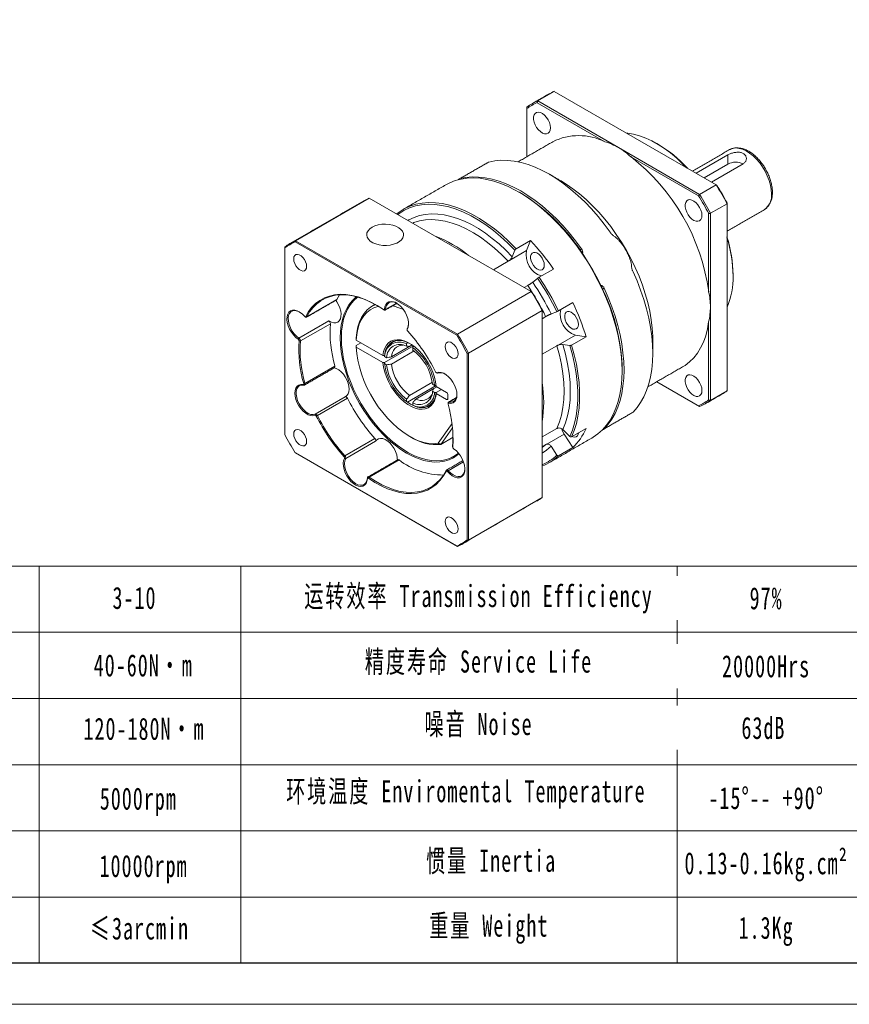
# Model space of a CAD drawing. Header units: millimetres. Extents: x 30 to 542, y 53 to 337.
# Tile 2 of 5: x 146 to 242, y 53 to 167. Entities that reach past the tile are written whole.
import ezdxf

# ---------------------------------------------------------------- set-up
doc = ezdxf.new("R2010")
doc.units = ezdxf.units.MM
doc.header["$LTSCALE"] = 8
doc.layers.get('0').update_dxf_attribs({"lineweight": 18})
doc.layers.add('图框_外框线', color=7, linetype='Continuous', lineweight=18)
doc.styles.add('标准', font='txt', dxfattribs={"width": 0.667})

msp = doc.modelspace()

# ---------------------------------------------------------------- linework, layer by layer
at = {"color": 7, "linetype": 'Continuous', "lineweight": 15}
for p, q in [((207.59, 158.64), (205.69, 157.54)), ((226.3, 147.84), (207.59, 158.64)), ((213.44, 152.82), (205.62, 157.33)), ((205.69, 157.54), (215.04, 152.14)), ((204.43, 156.65), (204.43, 151.09)), ((215.04, 152.14), (224.39, 146.74)), ((223.99, 149.18), (227.66, 151.3)), ((227.66, 151.3), (227.66, 150.24)), ((227.88, 151.92), (227.85, 151.91)), ((200.03, 150.47), (196.71, 148.56)), ((224.25, 146.58), (216.43, 151.09)), ((227.66, 150.24), (224.91, 148.65)), ((229.43, 150.28), (225.75, 148.16)), ((196.71, 148.56), (196.69, 148.48)), ((224.39, 146.74), (226.3, 147.84)), ((186.24, 146.32), (177.72, 141.4)), ((204.95, 135.52), (186.24, 146.32)), ((227.56, 145.67), (225.65, 144.57)), ((227.56, 124.07), (227.56, 145.67)), ((225.43, 135.5), (225.43, 144.52)), ((225.65, 144.57), (225.65, 133.77)), ((196.33, 130.49), (177.68, 141.26)), ((177.72, 141.4), (196.43, 130.6)), ((203.19, 140.47), (204.85, 141.43)), ((204.85, 141.43), (204.41, 140.28)), ((176.47, 140.56), (176.47, 119.02)), ((204.41, 140.28), (202.42, 139.13)), ((202.75, 139.55), (203.05, 140.31)), ((210.75, 140.45), (210.58, 140.33)), ((210.87, 139.92), (210.85, 139.93)), ((200.57, 138.04), (202.28, 139.03)), ((207.5, 138.13), (205.84, 137.17)), ((205.67, 137.05), (205.11, 136.61)), ((204.95, 135.52), (196.43, 130.6)), ((204.53, 136.22), (204.12, 135.99)), ((212.98, 136.27), (212.98, 136.25)), ((213.38, 135.9), (213.18, 135.81)), ((179.02, 132.61), (182.49, 134.61)), ((182.49, 134.61), (182.8, 135.15)), ((188.13, 133.49), (189.37, 134.2)), ((208.08, 133.29), (209.74, 134.25)), ((188.13, 133.49), (187.99, 133.49)), ((206.2, 133.35), (197.68, 128.43)), ((206.2, 111.74), (206.2, 133.35)), ((207.23, 132.94), (207.89, 133.2)), ((225.65, 133.77), (225.65, 122.97)), ((178.11, 130.14), (181.58, 132.14)), ((179.02, 132.61), (178.89, 132.64)), ((206.2, 132.39), (206.61, 132.63)), ((225.43, 123.01), (225.43, 132.04)), ((181.74, 131.82), (178.28, 129.82)), ((190.64, 131.26), (190.63, 131.15)), ((178.11, 130.14), (178.04, 130.02)), ((178.28, 129.82), (178.14, 129.83)), ((187.8, 128.15), (184.71, 129.93)), ((184.71, 129.31), (185.25, 129.62)), ((210.05, 130.5), (208.07, 129.35)), ((211.28, 130.3), (209.61, 129.34)), ((210.05, 130.5), (211.28, 130.3)), ((184.71, 129.11), (187.8, 127.33)), ((188.01, 127.33), (191.34, 129.25)), ((188.01, 127.33), (191.34, 129.25)), ((188.8, 127.98), (191.19, 129.36)), ((191.42, 128.68), (188.8, 127.16)), ((190.54, 129.48), (190.54, 129.22)), ((191.19, 129.36), (190.89, 129.19)), ((191.25, 128.81), (191.25, 129.07)), ((207.91, 129.28), (206.2, 128.29)), ((209.41, 129.3), (208.59, 129.43)), ((188.24, 127.89), (188.01, 128.02)), ((197.54, 106.85), (197.54, 128.4)), ((197.68, 128.43), (197.68, 106.82)), ((178.8, 124.93), (182.26, 126.93)), ((188.01, 127.21), (188.24, 127.08)), ((190.89, 123.53), (193.52, 125.05)), ((194.04, 126.16), (194.16, 126.11)), ((219.43, 125.11), (224.25, 122.33)), ((224.39, 122.24), (219.43, 125.11)), ((178.69, 124.73), (178.6, 124.78)), ((178.8, 124.93), (178.66, 124.9)), ((193.97, 124.69), (190.64, 122.77)), ((193.69, 124.33), (191.6, 123.12)), ((193.77, 124.7), (193.55, 124.83)), ((193.55, 124.01), (193.77, 123.88)), ((193.69, 124.33), (194.05, 124.54)), ((195.17, 123.89), (193.98, 124.58)), ((194.58, 124.23), (193.98, 123.88)), ((194.58, 124.23), (193.98, 123.88)), ((225.65, 122.97), (227.56, 124.07)), ((179.99, 121.38), (183.45, 123.38)), ((183.71, 123.21), (180.24, 121.21)), ((190.54, 123.09), (190.54, 122.83)), ((193.98, 123.76), (195.17, 123.07)), ((195.31, 123.16), (195.17, 123.07)), ((195.31, 123.16), (195.31, 123.65)), ((195.41, 122.63), (195.46, 122.76)), ((196.29, 123.25), (195.46, 122.76)), ((191.25, 122.43), (191.25, 122.68)), ((179.99, 121.38), (179.97, 121.25)), ((180.24, 121.21), (180.12, 121.15)), ((213.38, 119.68), (216.7, 121.6)), ((194.2, 118.01), (195.8, 120.28)), ((195.85, 119.8), (194.51, 117.89)), ((206.2, 118.74), (207.91, 119.72)), ((208.59, 119.59), (209.41, 118.78)), ((209.61, 118.74), (211.28, 119.7)), ((213.3, 119.71), (213.38, 119.68)), ((183.42, 116.56), (186.89, 118.56)), ((186.97, 118.24), (183.51, 116.24)), ((194.51, 117.89), (195.91, 118.7)), ((208.75, 119.06), (206.76, 117.92)), ((208.75, 119.06), (209.74, 117.52)), ((195.87, 117.58), (195.87, 117.67)), ((195.87, 117.65), (195.87, 117.67)), ((206.61, 117.87), (206.2, 117.64)), ((206.2, 117.52), (206.61, 117.87)), ((207.89, 116.63), (207.23, 117.66)), ((209.74, 117.52), (208.08, 116.56)), ((177.68, 116.93), (196.33, 106.16)), ((196.43, 106.1), (177.72, 116.9)), ((183.32, 116.46), (183.42, 116.56)), ((183.37, 116.27), (183.51, 116.24)), ((189.68, 116.09), (186.21, 114.09)), ((195.12, 114.77), (195.12, 114.88)), ((195.26, 114.75), (195.36, 114.84)), ((197.12, 115.86), (195.36, 114.84)), ((186.02, 113.92), (186.02, 114.01)), ((186.13, 113.97), (186.21, 114.09)), ((206.2, 111.74), (197.68, 106.82))]:
    msp.add_line(p, q, dxfattribs=at)
msp.add_line((148.09, 103.84), (148.09, 58.01))
at = {"color": 7, "linetype": 'Continuous', "lineweight": 15, "flags": 128}
for points in [[(207.16, 154.43), (207.13, 154.72), (207.04, 155.04), (206.89, 155.35), (206.7, 155.63), (206.48, 155.88), (206.24, 156.07), (206, 156.19), (205.77, 156.24), (205.56, 156.21), (205.4, 156.1), (205.28, 155.92), (205.22, 155.68), (205.22, 155.4), (205.28, 155.1), (205.4, 154.78), (205.56, 154.48), (205.77, 154.21), (206, 153.99), (206.24, 153.83), (206.48, 153.75), (206.7, 153.74), (206.89, 153.81), (207.04, 153.95), (207.13, 154.16), (207.16, 154.43)], [(222.89, 149.81), (222.43, 150.29), (221.74, 150.94), (221.04, 151.53), (220.32, 152.06), (219.6, 152.52), (218.88, 152.92), (218.17, 153.25), (217.46, 153.51), (216.76, 153.69), (216.08, 153.8), (215.96, 153.81)], [(232.68, 146.81), (232.65, 147.3), (232.56, 147.82), (232.41, 148.35), (232.21, 148.88), (231.96, 149.41), (231.66, 149.91), (231.33, 150.38), (230.96, 150.81), (230.57, 151.19), (230.16, 151.51), (229.75, 151.77), (229.34, 151.95), (228.94, 152.06), (228.56, 152.1), (228.21, 152.05), (227.89, 151.93), (227.88, 151.92)], [(200.03, 150.47), (200.72, 150.61), (201.44, 150.68), (202.19, 150.67), (202.96, 150.58), (203.76, 150.42), (204.57, 150.19), (205.39, 149.88), (206.22, 149.51), (207.05, 149.06), (207.88, 148.54), (208.71, 147.97), (209.53, 147.32), (210.34, 146.62), (211.13, 145.87), (211.91, 145.06), (212.66, 144.21), (213.38, 143.31), (214.07, 142.37)], [(215.45, 126.35), (215.42, 127.33), (215.33, 128.34), (215.19, 129.37), (214.98, 130.42), (214.73, 131.48), (214.41, 132.55), (214.05, 133.63), (213.63, 134.7), (213.17, 135.77), (212.65, 136.82), (212.1, 137.86), (211.5, 138.87), (210.86, 139.86), (210.19, 140.81), (209.48, 141.73), (208.74, 142.6), (207.98, 143.43), (207.2, 144.21), (206.4, 144.94), (205.59, 145.61), (204.76, 146.22), (203.93, 146.77), (203.1, 147.25), (202.27, 147.66), (201.44, 148), (200.63, 148.28), (199.83, 148.47), (199.04, 148.6), (198.28, 148.64), (197.55, 148.62), (196.84, 148.51), (196.17, 148.34), (195.53, 148.09), (195.08, 147.85)], [(196.71, 148.56), (197.4, 148.7), (198.12, 148.76), (198.87, 148.75), (199.64, 148.67), (200.43, 148.51), (201.24, 148.27), (202.06, 147.97), (202.89, 147.59), (203.73, 147.14), (204.56, 146.63), (205.39, 146.05), (206.21, 145.41), (207.02, 144.71), (207.81, 143.95), (208.58, 143.14), (209.33, 142.29), (210.05, 141.39), (210.75, 140.45)], [(208.38, 148.29), (208.96, 147.94), (209.74, 147.4), (210.52, 146.81), (211.28, 146.15), (212.02, 145.44), (212.75, 144.68), (213.45, 143.87), (214.12, 143.02), (214.77, 142.13), (215.37, 141.21), (215.94, 140.26), (216.47, 139.28), (216.96, 138.29), (217.39, 137.29), (217.78, 136.28), (218.12, 135.26), (218.4, 134.26), (218.63, 133.26), (218.8, 132.28), (218.92, 131.32), (218.97, 130.38), (218.98, 129.92)], [(203.62, 146.96), (203.83, 146.83), (204.66, 146.3), (205.49, 145.7), (206.31, 145.05), (207.12, 144.33), (207.9, 143.56), (208.67, 142.73), (209.41, 141.86), (210.13, 140.95), (210.81, 140), (211.45, 139.01), (212.06, 138), (212.62, 136.96), (213.14, 135.91), (213.61, 134.84), (214.03, 133.77), (214.4, 132.69), (214.72, 131.61), (214.98, 130.55), (215.18, 129.5), (215.33, 128.46), (215.42, 127.45), (215.45, 126.47)], [(189.4, 144.49), (189.67, 144.7), (190.27, 145.08), (190.92, 145.38), (191.6, 145.6), (192.33, 145.74), (193.08, 145.8), (193.87, 145.78), (194.68, 145.68), (195.51, 145.49), (196.36, 145.23), (197.22, 144.88), (198.09, 144.46), (198.96, 143.97), (199.83, 143.4), (200.69, 142.76), (201.54, 142.06), (202.37, 141.29), (203.19, 140.47)], [(203.05, 140.31), (202.24, 141.13), (201.41, 141.89), (200.57, 142.59), (199.71, 143.22), (198.85, 143.78), (197.99, 144.28), (197.13, 144.69), (196.27, 145.04), (195.43, 145.3), (194.61, 145.48), (193.8, 145.59), (193.02, 145.61), (192.27, 145.55), (191.56, 145.41), (190.88, 145.18), (190.24, 144.88), (189.64, 144.51), (189.52, 144.42)], [(224.66, 144.32), (224.63, 144.62), (224.54, 144.93), (224.39, 145.24), (224.2, 145.53), (223.98, 145.78), (223.74, 145.97), (223.5, 146.09), (223.27, 146.14), (223.06, 146.11), (222.9, 146), (222.78, 145.82), (222.72, 145.58), (222.72, 145.3), (222.78, 144.99), (222.9, 144.68), (223.06, 144.38), (223.27, 144.11), (223.5, 143.89), (223.74, 143.73), (223.98, 143.64), (224.2, 143.64), (224.39, 143.71), (224.54, 143.85), (224.63, 144.06), (224.66, 144.32)], [(190.7, 143.74), (190.82, 143.81), (191.41, 144.09), (192.05, 144.3), (192.71, 144.43), (193.41, 144.49), (194.14, 144.47), (194.89, 144.37), (195.66, 144.2), (196.44, 143.96), (197.24, 143.64), (198.04, 143.25), (198.84, 142.79), (199.65, 142.26), (200.44, 141.67), (201.23, 141.02), (202, 140.31), (202.75, 139.55)], [(186.56, 142.95), (186.29, 142.75), (186.09, 142.53), (185.97, 142.29), (185.94, 142.05), (185.99, 141.8), (186.13, 141.57), (186.35, 141.35), (186.64, 141.17), (186.99, 141.02), (187.38, 140.92), (187.8, 140.86), (188.22, 140.86), (188.65, 140.9), (189.05, 140.99), (189.41, 141.13), (189.71, 141.3), (189.95, 141.51), (190.11, 141.74), (190.18, 141.99), (190.17, 142.23), (190.07, 142.48), (189.89, 142.7), (189.64, 142.9), (189.32, 143.07), (188.95, 143.19), (188.54, 143.27), (188.12, 143.3), (187.69, 143.29), (187.28, 143.22), (186.89, 143.1), (186.56, 142.95)], [(202.28, 139.03), (201.5, 139.81), (200.71, 140.54), (199.9, 141.2), (199.08, 141.79), (198.26, 142.32), (197.43, 142.77), (196.61, 143.14), (195.8, 143.43), (195, 143.65), (194.22, 143.78), (193.46, 143.83), (192.74, 143.8), (192.04, 143.68), (191.38, 143.48), (191.25, 143.42)], [(179, 138.43), (178.97, 138.69), (178.88, 138.97), (178.74, 139.23), (178.56, 139.46), (178.36, 139.65), (178.15, 139.77), (177.94, 139.82), (177.77, 139.79), (177.63, 139.69), (177.54, 139.52), (177.51, 139.29), (177.54, 139.03), (177.63, 138.76), (177.77, 138.5), (177.94, 138.26), (178.15, 138.08), (178.36, 137.95), (178.56, 137.9), (178.74, 137.93), (178.88, 138.04), (178.97, 138.21), (179, 138.43)], [(206.45, 138.57), (206.42, 138.84), (206.33, 139.12), (206.2, 139.39), (206.02, 139.64), (205.81, 139.84), (205.6, 139.98), (205.39, 140.05), (205.19, 140.05), (205.04, 139.97), (204.92, 139.82), (204.86, 139.61), (204.86, 139.36), (204.92, 139.09), (205.04, 138.81), (205.19, 138.55), (205.39, 138.32), (205.6, 138.15), (205.81, 138.04), (206.02, 138.01), (206.2, 138.05), (206.33, 138.16), (206.42, 138.34), (206.45, 138.57)], [(216.7, 137.82), (217.17, 136.75), (217.58, 135.67), (217.95, 134.6), (218.26, 133.52), (218.52, 132.46), (218.72, 131.41), (218.87, 130.38), (218.95, 129.37), (218.98, 128.39), (218.95, 127.45), (218.87, 126.54), (218.72, 125.67), (218.52, 124.86), (218.26, 124.09), (217.95, 123.38), (217.58, 122.72), (217.17, 122.13), (216.7, 121.6)], [(213.38, 135.9), (213.84, 134.83), (214.26, 133.76), (214.62, 132.68), (214.94, 131.61), (215.2, 130.54), (215.4, 129.49), (215.54, 128.46), (215.63, 127.45), (215.66, 126.47), (215.63, 125.53), (215.54, 124.62), (215.4, 123.76), (215.2, 122.94), (214.94, 122.17), (214.62, 121.46), (214.26, 120.81), (213.84, 120.21), (213.38, 119.68)], [(178.89, 132.64), (179.22, 133.21), (179.61, 133.71), (180.04, 134.15), (180.53, 134.51), (181.06, 134.8), (181.63, 135.01), (182.23, 135.15), (182.87, 135.21), (183.54, 135.19), (184.23, 135.09), (184.94, 134.91), (185.66, 134.65), (186.4, 134.32), (187.14, 133.92), (187.87, 133.44)], [(187.04, 133.97), (186.47, 134.28), (185.75, 134.61), (185.03, 134.86), (184.32, 135.04), (183.64, 135.14), (182.97, 135.16), (182.34, 135.1), (181.74, 134.97), (181.17, 134.75), (180.65, 134.47), (180.17, 134.11), (179.74, 133.68), (179.35, 133.18), (179.02, 132.61)], [(182.36, 134.52), (182.48, 134.34), (182.68, 134), (182.84, 133.64), (182.94, 133.28), (182.98, 132.94), (182.97, 132.63), (182.9, 132.36), (182.77, 132.14), (182.59, 132), (182.38, 131.92), (182.13, 131.92), (181.86, 131.99), (181.58, 132.14)], [(182.49, 134.61), (182.47, 134.59), (182.45, 134.57)], [(182.87, 130.18), (182.9, 130.93), (182.98, 131.65), (183.13, 132.32), (183.33, 132.94), (183.59, 133.51), (183.89, 134.01), (184.25, 134.46), (184.66, 134.84), (184.78, 134.93)], [(184.92, 134.89), (184.83, 134.83), (184.42, 134.46), (184.05, 134.02), (183.74, 133.51), (183.48, 132.95), (183.27, 132.33), (183.13, 131.65), (183.04, 130.94), (183.01, 130.18)], [(187.99, 133.49), (188.04, 133.8), (188.14, 134.05), (188.3, 134.23), (188.51, 134.35), (188.75, 134.39), (189.02, 134.35), (189.31, 134.24), (189.6, 134.05), (189.88, 133.8), (190.14, 133.5), (190.37, 133.16), (190.55, 132.8), (190.68, 132.42), (190.76, 132.05), (190.78, 131.71), (190.73, 131.4), (190.63, 131.15)], [(178.04, 130.02), (177.75, 130.24), (177.48, 130.52), (177.24, 130.85), (177.03, 131.2), (176.88, 131.57), (176.77, 131.95), (176.73, 132.3), (176.74, 132.63), (176.82, 132.91), (176.95, 133.13), (177.13, 133.29), (177.36, 133.37), (177.62, 133.38), (177.9, 133.3), (178.19, 133.16), (178.47, 132.94), (178.75, 132.67)], [(178.16, 133.17), (177.93, 133.28), (177.65, 133.33), (177.4, 133.3), (177.18, 133.2), (177.02, 133.01), (176.91, 132.76), (176.87, 132.45), (176.89, 132.1), (176.97, 131.73), (177.12, 131.35), (177.31, 130.98), (177.55, 130.65), (177.82, 130.37), (178.11, 130.14)], [(184.71, 130.13), (184.78, 130.81), (184.9, 131.44), (185.09, 132.02), (185.33, 132.55), (185.63, 133.01), (185.98, 133.4), (186.37, 133.73), (186.82, 133.98), (186.94, 134.03)], [(187.27, 133.84), (187.22, 133.82), (186.76, 133.65), (186.33, 133.41), (185.94, 133.1), (185.6, 132.71), (185.31, 132.27), (185.08, 131.76), (184.9, 131.2), (184.78, 130.58), (184.71, 129.93)], [(187.87, 133.44), (187.89, 133.43), (187.91, 133.43), (187.93, 133.42), (187.95, 133.43), (187.97, 133.44), (187.98, 133.45), (187.98, 133.47), (187.99, 133.49)], [(189.35, 134.12), (189.54, 134.07), (189.6, 134.05)], [(210.4, 131.74), (210.37, 132), (210.28, 132.28), (210.14, 132.55), (209.97, 132.8), (209.76, 133), (209.55, 133.14), (209.33, 133.22), (209.14, 133.21), (208.98, 133.13), (208.87, 132.98), (208.81, 132.78), (208.81, 132.53), (208.87, 132.25), (208.98, 131.97), (209.14, 131.71), (209.33, 131.48), (209.55, 131.31), (209.76, 131.2), (209.97, 131.17), (210.14, 131.21), (210.28, 131.33), (210.37, 131.51), (210.4, 131.74)], [(178.75, 132.67), (178.77, 132.65), (178.79, 132.63), (178.81, 132.62), (178.83, 132.61), (178.85, 132.61), (178.86, 132.62), (178.88, 132.63), (178.89, 132.64)], [(225.43, 132.04), (225.29, 131.21), (225.09, 130.43), (224.83, 129.7), (224.51, 129.04), (224.14, 128.43), (223.71, 127.89), (223.24, 127.42), (222.71, 127.01), (222.43, 126.84)], [(190.64, 131.26), (190.74, 131.52), (190.78, 131.82)], [(196.59, 116.81), (196.42, 116.66), (195.96, 116.35), (195.47, 116.11), (194.94, 115.95), (194.37, 115.86), (193.78, 115.85), (193.16, 115.91), (192.52, 116.04), (191.87, 116.25), (191.21, 116.54), (190.54, 116.89), (189.87, 117.31), (189.21, 117.79), (188.55, 118.34), (187.91, 118.94), (187.3, 119.59), (186.7, 120.29), (186.14, 121.03), (185.61, 121.81), (185.11, 122.62), (184.66, 123.45), (184.25, 124.29), (183.89, 125.15), (183.59, 126.02), (183.33, 126.88), (183.13, 127.73), (182.98, 128.57), (182.9, 129.39), (182.87, 130.18)], [(183.01, 130.18), (183.04, 129.38), (183.13, 128.56), (183.27, 127.72), (183.48, 126.86), (183.74, 126), (184.05, 125.13), (184.42, 124.27), (184.83, 123.41), (185.29, 122.58), (185.79, 121.78), (186.33, 121), (186.91, 120.26), (187.51, 119.57), (188.13, 118.92), (188.78, 118.33), (189.44, 117.79), (190.1, 117.32), (190.78, 116.92), (191.45, 116.58), (192.11, 116.32), (192.77, 116.13), (193.4, 116.01), (194.02, 115.98), (194.6, 116.01), (195.16, 116.13), (195.68, 116.32), (196.16, 116.59), (196.54, 116.88)], [(187.8, 128.15), (187.88, 128.59), (188.02, 128.98), (188.21, 129.32), (188.45, 129.59), (188.74, 129.79), (189.07, 129.92), (189.44, 129.97), (189.83, 129.94), (190.25, 129.84), (190.68, 129.66), (191.11, 129.41), (191.53, 129.1), (191.95, 128.72), (192.34, 128.29), (192.71, 127.82), (193.04, 127.31), (193.33, 126.77), (193.58, 126.22), (193.77, 125.66), (193.9, 125.11), (193.98, 124.58)], [(190.95, 129.51), (190.56, 129.7), (190.14, 129.84), (189.73, 129.89), (189.35, 129.87), (189, 129.76), (188.7, 129.57), (188.44, 129.31), (188.24, 128.98), (188.1, 128.59), (188.01, 128.14)], [(196.5, 128.33), (196.47, 128.59), (196.38, 128.86), (196.24, 129.13), (196.06, 129.36), (195.86, 129.55), (195.65, 129.67), (195.44, 129.72), (195.27, 129.69), (195.13, 129.58), (195.04, 129.41), (195.01, 129.19), (195.04, 128.93), (195.13, 128.66), (195.27, 128.39), (195.44, 128.16), (195.65, 127.97), (195.86, 127.85), (196.06, 127.8), (196.24, 127.83), (196.38, 127.94), (196.47, 128.11), (196.5, 128.33)], [(184.71, 129.11), (184.78, 128.37), (184.9, 127.61), (185.09, 126.83), (185.33, 126.04), (185.62, 125.25), (185.97, 124.46), (186.36, 123.7), (186.8, 122.95), (187.28, 122.23), (187.8, 121.55), (188.34, 120.92), (188.91, 120.33), (189.5, 119.8), (190.1, 119.32), (190.71, 118.92), (191.32, 118.58), (191.93, 118.31), (192.53, 118.12), (193.11, 118), (193.67, 117.96), (194.2, 118.01)], [(207.91, 119.72), (208.21, 120.47), (208.44, 121.27), (208.61, 122.14), (208.71, 123.05), (208.75, 124.01), (208.71, 125.01), (208.61, 126.05), (208.44, 127.11), (208.21, 128.18), (207.91, 129.28)], [(208.59, 129.43), (208.9, 128.3), (209.14, 127.19), (209.31, 126.11), (209.42, 125.04), (209.45, 124.01), (209.42, 123.02), (209.31, 122.08), (209.14, 121.19), (208.9, 120.36), (208.59, 119.59)], [(209.41, 118.78), (209.71, 119.53), (209.95, 120.33), (210.13, 121.18), (210.25, 122.08), (210.31, 123.03), (210.31, 124.01), (210.25, 125.02), (210.13, 126.06), (209.95, 127.13), (209.71, 128.21), (209.41, 129.3)], [(209.61, 129.34), (209.91, 128.24), (210.16, 127.16), (210.34, 126.08), (210.46, 125.03), (210.52, 124.01), (210.52, 123.02), (210.46, 122.07), (210.34, 121.16), (210.16, 120.3), (209.91, 119.49), (209.61, 118.74)], [(193.98, 123.76), (193.9, 123.32), (193.77, 122.92), (193.58, 122.59), (193.33, 122.32), (193.04, 122.11), (192.71, 121.99), (192.34, 121.94), (191.95, 121.96), (191.53, 122.07), (191.11, 122.24), (190.68, 122.49), (190.25, 122.81), (189.83, 123.18), (189.44, 123.61), (189.07, 124.09), (188.74, 124.6), (188.45, 125.13), (188.21, 125.69), (188.02, 126.24), (187.88, 126.79), (187.8, 127.33)], [(182.19, 126.72), (182.43, 126.64), (182.71, 126.49), (182.98, 126.26), (183.24, 125.99), (183.46, 125.67), (183.65, 125.32), (183.79, 124.96), (183.88, 124.6), (183.9, 124.27), (183.87, 123.96), (183.79, 123.71), (183.64, 123.51), (183.45, 123.38)], [(193.89, 126.26), (193.9, 126.24), (193.92, 126.21), (193.94, 126.19), (193.96, 126.18), (193.98, 126.17), (194, 126.16), (194.02, 126.16), (194.04, 126.16)], [(194.04, 126.16), (194.28, 126.22), (194.54, 126.2), (194.83, 126.1), (195.12, 125.93), (195.4, 125.7), (195.67, 125.41), (195.9, 125.08), (196.09, 124.71), (196.24, 124.34), (196.33, 123.97), (196.36, 123.62), (196.33, 123.3), (196.24, 123.03), (196.1, 122.82), (195.91, 122.68), (195.67, 122.62), (195.41, 122.63)], [(211.95, 118.62), (212.1, 118.71), (212.65, 119.1), (213.17, 119.57), (213.63, 120.1), (214.05, 120.69), (214.41, 121.34), (214.73, 122.05), (214.98, 122.82), (215.19, 123.64), (215.33, 124.5), (215.42, 125.41), (215.45, 126.35)], [(224.66, 124.11), (224.63, 124.41), (224.54, 124.72), (224.39, 125.04), (224.2, 125.32), (223.98, 125.57), (223.74, 125.76), (223.5, 125.88), (223.27, 125.93), (223.06, 125.9), (222.9, 125.79), (222.78, 125.61), (222.72, 125.37), (222.72, 125.09), (222.78, 124.78), (222.9, 124.47), (223.06, 124.17), (223.27, 123.9), (223.5, 123.68), (223.74, 123.52), (223.98, 123.43), (224.2, 123.43), (224.39, 123.5), (224.54, 123.64), (224.63, 123.85), (224.66, 124.11)], [(179.97, 121.25), (179.73, 121.19), (179.46, 121.21), (179.18, 121.31), (178.89, 121.48), (178.61, 121.72), (178.34, 122.01), (178.11, 122.34), (177.91, 122.7), (177.77, 123.08), (177.68, 123.45), (177.65, 123.8), (177.67, 124.11), (177.76, 124.38), (177.91, 124.59), (178.1, 124.73), (178.33, 124.79), (178.6, 124.78)], [(178.69, 124.73), (178.43, 124.74), (178.19, 124.67), (178.01, 124.52), (177.87, 124.29), (177.8, 124.01), (177.79, 123.68), (177.85, 123.31), (177.96, 122.93), (178.14, 122.56), (178.36, 122.21), (178.62, 121.9), (178.9, 121.65), (179.19, 121.46), (179.48, 121.35), (179.75, 121.33), (179.99, 121.38)], [(178.6, 124.78), (178.62, 124.78), (178.63, 124.78), (178.65, 124.79), (178.66, 124.81), (178.67, 124.83), (178.67, 124.85), (178.67, 124.88), (178.66, 124.9)], [(178.8, 124.93), (178.81, 124.89), (178.81, 124.85), (178.81, 124.81), (178.79, 124.78), (178.78, 124.75), (178.75, 124.74), (178.72, 124.73), (178.69, 124.73)], [(183.45, 123.38), (183.48, 123.39), (183.52, 123.39), (183.55, 123.38), (183.59, 123.36), (183.62, 123.33), (183.65, 123.3), (183.68, 123.26), (183.71, 123.21)], [(190.6, 122.8), (191, 122.54), (191.43, 122.33), (191.86, 122.19), (192.27, 122.14), (192.65, 122.16), (192.99, 122.27), (193.3, 122.45), (193.55, 122.71), (193.76, 123.04), (193.9, 123.44), (193.98, 123.88)], [(195.34, 122.64), (195.34, 122.65), (195.34, 122.69), (195.35, 122.72), (195.37, 122.74), (195.4, 122.76), (195.42, 122.77), (195.46, 122.76)], [(195.46, 122.76), (195.72, 122.75), (195.95, 122.83), (196.14, 122.98), (196.27, 123.2), (196.35, 123.49), (196.36, 123.65)], [(195.41, 122.63), (195.39, 122.63), (195.37, 122.63), (195.36, 122.62), (195.35, 122.61), (195.34, 122.59), (195.34, 122.56), (195.34, 122.54), (195.34, 122.51)], [(180.12, 121.15), (180.1, 121.18), (180.09, 121.2), (180.07, 121.22), (180.04, 121.24), (180.02, 121.25), (180, 121.26), (179.98, 121.26), (179.97, 121.25)], [(179.99, 121.38), (180.02, 121.39), (180.05, 121.39), (180.09, 121.38), (180.12, 121.36), (180.16, 121.33), (180.19, 121.3), (180.22, 121.26), (180.24, 121.21)], [(179, 118.23), (178.97, 118.48), (178.88, 118.76), (178.74, 119.02), (178.56, 119.26), (178.36, 119.44), (178.15, 119.56), (177.94, 119.61), (177.77, 119.58), (177.63, 119.48), (177.54, 119.31), (177.51, 119.08), (177.54, 118.82), (177.63, 118.55), (177.77, 118.29), (177.94, 118.05), (178.15, 117.87), (178.36, 117.74), (178.56, 117.7), (178.74, 117.73), (178.88, 117.83), (178.97, 118), (179, 118.23)], [(208.43, 119.71), (208.55, 119.41), (208.75, 119.06)], [(186.97, 118.24), (187.12, 118.42), (187.32, 118.54), (187.55, 118.58), (187.81, 118.55), (188.09, 118.44), (188.37, 118.26), (188.64, 118.02), (188.88, 117.73), (189.1, 117.4), (189.27, 117.05), (189.4, 116.69), (189.47, 116.34), (189.48, 116.08)], [(195.87, 117.67), (195.91, 118.24), (195.91, 118.6)], [(209.68, 118.78), (209.76, 118.75), (209.97, 118.72), (210.14, 118.76), (210.28, 118.87), (210.37, 119.05), (210.39, 119.19)], [(195.97, 117.39), (196.26, 117.17), (196.53, 116.89), (196.77, 116.57), (196.97, 116.21), (197.13, 115.84), (197.23, 115.47), (197.28, 115.11), (197.26, 114.78), (197.19, 114.5), (197.05, 114.28), (196.87, 114.13), (196.65, 114.04), (196.39, 114.04), (196.11, 114.11), (195.82, 114.26), (195.53, 114.47), (195.26, 114.75)], [(207.23, 117.66), (206.72, 117.23), (206.2, 116.89)], [(186.02, 113.92), (185.97, 113.62), (185.86, 113.37), (185.7, 113.18), (185.5, 113.06), (185.25, 113.02), (184.98, 113.06), (184.69, 113.18), (184.4, 113.36), (184.12, 113.61), (183.87, 113.91), (183.64, 114.25), (183.46, 114.62), (183.32, 114.99), (183.25, 115.36), (183.23, 115.71), (183.27, 116.01), (183.37, 116.27)], [(183.51, 116.24), (183.41, 115.98), (183.37, 115.66), (183.4, 115.31), (183.49, 114.94), (183.64, 114.56), (183.84, 114.2), (184.08, 113.87), (184.35, 113.59), (184.64, 113.37), (184.93, 113.22), (185.21, 113.16), (185.47, 113.18), (185.69, 113.28), (185.85, 113.46), (185.97, 113.71), (186.02, 114.01)], [(186.21, 114.09), (186.94, 113.62), (187.67, 113.22), (188.4, 112.89), (189.12, 112.64), (189.82, 112.46), (190.51, 112.36), (191.17, 112.34), (191.81, 112.4), (192.41, 112.53), (192.97, 112.74), (193.5, 113.03), (193.98, 113.39), (194.41, 113.82), (194.79, 114.32), (195.12, 114.88)], [(195.12, 114.88), (195.14, 114.91), (195.16, 114.93), (195.19, 114.93), (195.22, 114.93), (195.26, 114.92), (195.29, 114.91), (195.33, 114.88), (195.36, 114.84)], [(195.26, 114.75), (195.24, 114.77), (195.22, 114.79), (195.2, 114.8), (195.18, 114.8), (195.16, 114.8), (195.14, 114.8), (195.13, 114.79), (195.12, 114.77)], [(195.36, 114.84), (195.64, 114.57), (195.93, 114.36), (196.22, 114.22), (196.5, 114.16), (196.75, 114.19), (196.96, 114.3), (197.13, 114.49), (197.23, 114.74), (197.28, 115.05), (197.28, 115.07)], [(186.02, 114.01), (186.02, 114.05), (186.04, 114.08), (186.05, 114.1), (186.08, 114.12), (186.11, 114.12), (186.14, 114.12), (186.18, 114.11), (186.21, 114.09)], [(186.13, 113.97), (186.11, 113.98), (186.09, 113.99), (186.07, 113.99), (186.05, 113.99), (186.04, 113.98), (186.03, 113.96), (186.02, 113.94), (186.02, 113.92)], [(195.12, 114.77), (194.78, 114.2), (194.4, 113.7), (193.96, 113.27), (193.48, 112.9), (192.95, 112.61), (192.38, 112.4), (191.77, 112.26), (191.13, 112.21), (190.47, 112.23), (189.78, 112.33), (189.07, 112.51), (188.34, 112.76), (187.61, 113.09), (186.87, 113.5), (186.13, 113.97)], [(196.5, 108.12), (196.47, 108.38), (196.38, 108.65), (196.24, 108.92), (196.06, 109.15), (195.86, 109.34), (195.65, 109.46), (195.44, 109.51), (195.27, 109.48), (195.13, 109.38), (195.04, 109.2), (195.01, 108.98), (195.04, 108.72), (195.13, 108.45), (195.27, 108.18), (195.44, 107.95), (195.65, 107.76), (195.86, 107.64), (196.06, 107.59), (196.24, 107.62), (196.38, 107.73), (196.47, 107.9), (196.5, 108.12)]]:
    msp.add_lwpolyline(points, dxfattribs=at)
at = {"color": 7, "linetype": 'Continuous', "lineweight": 15}
for centre, radius, start, end in [((210.29, 152.52), 6.69, 113.7958, 119.9925), ((208.38, 151.43), 6.68, 113.7931, 126.2177), ((208.32, 151.28), 6.63, 114.0753, 125.9355), ((210.43, 146.78), 6.75, 63.5798, 116.3947), ((211.87, 139.65), 15.02, 42.3437, 59.3297), ((201.73, 132.21), 23.94, 7.9023, 52.0977), ((228.55, 148.56), 1.9, 63.3533, 117.7013), ((196.75, 148.38), 0.181, 105.6588, 155.0793), ((196.97, 129.46), 34.61, 27.9263, 32.0737), ((197.23, 129.61), 34.36, 28.0207, 31.9793), ((191.89, 127.68), 22.57, 34.087, 58.6703), ((195.06, 128.36), 34.61, 27.9263, 32.0737), ((230.71, 146.6), 1.99, 305.2604, 6.0518), ((188.94, 140.19), 6.69, 113.7958, 119.9925), ((195.11, 128.39), 34.36, 28.0207, 31.9793), ((180.42, 135.28), 6.68, 113.7931, 126.2177), ((180.38, 135.18), 6.65, 113.9808, 126.0299), ((188.78, 128.7), 14.16, 50.9546, 69.0508), ((185.04, 122.79), 27.2, 34.3315, 43.2577), ((213.19, 137.26), 15.07, 0.693, 17.6347), ((212.86, 137.11), 15.4, 0.7775, 17.4477), ((206.85, 139.72), 2.5, 167.2324, 253.1068), ((210.24, 140.05), 0.649, 349.0103, 38.4761), ((183.08, 121.44), 26.75, 25.4552, 34.5448), ((181.86, 120.74), 28.87, 25.5767, 34.4233), ((181.81, 120.71), 29.13, 25.5904, 34.4096), ((219.72, 137.14), 8.55, 336.4968, 1.23), ((183.23, 121.53), 25.88, 25.399, 34.601), ((175.62, 117.14), 34.61, 27.9263, 32.0737), ((175.79, 117.23), 34.44, 27.9891, 32.0109), ((212.77, 135.66), 0.649, 21.5222, 70.9931), ((192.71, 125.91), 22.75, 1.4223, 25.8158), ((188.93, 133.54), 0.805, 53.018, 183.4137), ((185.22, 122.47), 27.21, 16.7428, 25.6685), ((188.02, 133.48), 0.108, 230.4354, 3.3879), ((187.79, 128.14), 5.83, 65.9064, 78.9172), ((210.8, 132.89), 2.51, 167.0343, 252.6072), ((178.93, 132.67), 0.109, 230.9871, 327.9465), ((181.36, 131.83), 0.38, 359.1444, 55.5571), ((195.74, 130.85), 14.03, 176.0153, 196.1959), ((190.79, 131.18), 0.168, 152.8492, 181.1968), ((190.81, 131.09), 0.19, 162.56, 226.7538), ((174.91, 116.73), 21.24, 26.6636, 42.0302), ((177.91, 129.83), 0.228, 359.1444, 55.5571), ((192.24, 128.85), 14.14, 176.0153, 196.1959), ((177.9, 129.83), 0.38, 359.1444, 55.5571), ((192.27, 128.85), 14.03, 176.0153, 196.1959), ((189.77, 128.15), 1.75, 59.9271, 180.0836), ((189.7, 128.01), 1.69, 60.2558, 179.755), ((167.13, 112.23), 34.44, 27.9891, 32.0109), ((167.1, 112.22), 34.61, 27.9263, 32.0737), ((189.78, 127.88), 1.55, 60.6609, 179.3498), ((190.17, 127.98), 1.37, 90.4141, 180.0614), ((187.32, 123.89), 6.5, 7.1502, 52.8498), ((187.56, 124.03), 6.04, 7.5984, 52.4016), ((182.11, 126.86), 0.165, 311.5617, 24.7203), ((194.46, 128.01), 6.5, 187.1502, 232.8498), ((194.22, 127.88), 6.04, 187.5984, 232.4016), ((194.34, 127.94), 5.6, 188.0025, 231.9975), ((194.12, 126.24), 0.134, 235.8353, 288.1525), ((194.47, 125.15), 1.01, 58.1791, 107.7748), ((192, 124.03), 1.55, 240.6609, 359.3498), ((192.29, 122.75), 14.09, 350.9034, 9.0966), ((223.6, 129.47), 6.69, 300.0015, 306.2155), ((202.54, 132.67), 21.07, 206.6636, 222.0302), ((192.08, 123.89), 1.69, 240.2558, 359.755), ((192.23, 123.88), 1.75, 239.9271, 0.0836), ((192.27, 124.35), 1.4, 241.1933, 328.336), ((195, 123.63), 0.307, 2.6055, 57.3945), ((195.23, 123.14), 0.0873, 230.7967, 9.214), ((221.54, 128.38), 6.63, 294.0753, 305.9355), ((221.7, 128.36), 6.68, 293.7931, 306.2177), ((181.76, 118.57), 14.14, 356.0153, 16.1959), ((199.1, 130.68), 21.24, 206.6636, 222.0302), ((199.07, 130.67), 21.07, 206.6636, 222.0302), ((205.03, 122.47), 6.83, 313.6607, 336.138), ((213.25, 119.81), 0.181, 264.9046, 314.3521), ((206.88, 135.18), 34.44, 207.9891, 212.0109), ((186.67, 118.33), 0.317, 342.56, 46.7538), ((193.96, 123.22), 5.36, 237.3178, 275.8807), ((196.1, 117.58), 0.228, 179.1444, 235.5571), ((183.19, 116.32), 0.19, 342.56, 46.7538), ((183.2, 116.33), 0.317, 342.56, 46.7538), ((189.59, 115.99), 0.135, 48.4649, 112.9242), ((194.77, 122.67), 8.32, 232.2511, 270.2819), ((204.05, 120.73), 5.62, 292.5467, 313.2123), ((204.2, 120.7), 5.67, 290.6468, 313.1684), ((202.25, 117.14), 6.69, 300.0015, 306.2155), ((193.63, 112.23), 6.65, 293.9808, 306.0299), ((193.73, 112.21), 6.68, 293.7931, 306.2177)]:
    msp.add_arc(centre, radius, start, end, dxfattribs=at)
for major_axis, ratio, start_param, end_param in [((10.61, 18.37), 0.577335, 0.000041, 0.14158), ((10.61, 18.37), 0.577335, 6.141686, 6.283226), ((21.21, 0), 0.577382, 0, 0.141539), ((21.21, 0), 0.577382, 6.141646, 6.283185)]:
    msp.add_ellipse((204.43, 133.77), major_axis=major_axis, ratio=ratio, start_param=start_param, end_param=end_param, dxfattribs=at)
for points in [[(206.95, 158.32), (205.04, 157.21)], [(205.62, 157.33), (205.69, 157.54)], [(204.43, 156.65), (204.43, 156.82)], [(207.43, 152.82), (203.42, 150.5)], [(219.53, 152.57), (219.43, 152.63)], [(227.85, 151.91), (223.56, 149.43)], [(200, 150.46), (196.66, 148.54)], [(200, 150.46), (200.03, 150.47)], [(208.38, 148.29), (207.05, 149.06)], [(195.08, 147.85), (190.16, 145.02)], [(196.65, 148.53), (196.47, 148.43)], [(226.37, 147.8), (226.3, 147.84)], [(203.62, 146.96), (203.52, 147.02)], [(224.25, 146.58), (224.39, 146.74)], [(185.6, 145.99), (177.07, 141.07)], [(227.56, 145.67), (227.56, 145.75)], [(225.43, 144.52), (225.65, 144.57)], [(227.56, 142.5), (231.85, 144.98)], [(177.72, 141.4), (177.68, 141.26)], [(176.47, 140.67), (176.47, 140.56)], [(203.19, 140.47), (203.05, 140.31)], [(202.28, 139.03), (202.42, 139.13)], [(205.67, 137.05), (205.84, 137.17)], [(228.26, 137.32), (228.26, 137.44)], [(204.68, 136.32), (204.53, 136.22)], [(204.99, 135.49), (204.95, 135.52)], [(178.99, 132.57), (182.45, 134.57)], [(188.08, 133.39), (189.43, 134.17)], [(186.68, 133.91), (186.57, 133.85)], [(187.88, 133.44), (187.95, 133.4)], [(206.2, 133.35), (206.2, 133.4)], [(208.08, 133.29), (207.89, 133.2)], [(178.79, 132.63), (178.86, 132.58)], [(206.61, 132.63), (206.76, 132.71)], [(190.62, 131.18), (190.62, 131.1)], [(184.71, 129.93), (184.71, 130.13)], [(190.64, 129.66), (190.54, 129.48)], [(196.43, 130.6), (196.33, 130.49)], [(218.98, 128.39), (218.98, 129.92)], [(184.71, 129.31), (184.71, 129.11)], [(191.25, 129.07), (191.35, 129.26)], [(208.07, 129.35), (207.91, 129.28)], [(209.41, 129.3), (209.61, 129.34)], [(188.01, 128.14), (187.8, 128.15)], [(187.8, 127.33), (188.01, 127.33)], [(188.01, 128.02), (188.01, 128.14)], [(188.01, 127.33), (188.01, 127.21)], [(197.54, 128.4), (197.68, 128.43)], [(178.76, 124.74), (182.22, 126.74)], [(193.97, 126.17), (194.04, 126.13)], [(215.45, 126.35), (215.45, 126.47)], [(218.41, 124.52), (222.43, 126.84)], [(193.98, 124.7), (193.77, 124.7)], [(190.54, 122.83), (190.64, 122.77)], [(193.77, 123.88), (193.98, 123.88)], [(193.98, 123.88), (193.98, 123.76)], [(196.3, 123.28), (195.39, 122.76)], [(225.04, 122.57), (226.95, 123.67)], [(225.65, 122.97), (225.43, 123.01)], [(191.35, 122.36), (191.25, 122.43)], [(195.34, 122.64), (195.34, 122.56)], [(224.39, 122.24), (224.25, 122.33)], [(213.34, 119.66), (216.67, 121.58)], [(216.7, 121.6), (216.67, 121.58)], [(207.91, 119.72), (208.07, 119.77)], [(213.15, 119.54), (214.12, 120.11)], [(190.89, 118.81), (191.07, 118.71)], [(207.04, 115.79), (211.95, 118.62)], [(209.61, 118.74), (209.41, 118.78)], [(194.51, 117.89), (194.2, 118.01)], [(195.87, 117.65), (195.87, 117.57)], [(206.76, 117.92), (206.61, 117.87)], [(177.68, 116.93), (177.72, 116.9)], [(189.53, 116.11), (186.07, 114.11)], [(197.06, 116.02), (195.16, 114.92)], [(207.89, 116.63), (208.08, 116.56)], [(197.07, 106.43), (205.59, 111.35)], [(197.54, 106.85), (197.68, 106.82)], [(196.33, 106.16), (196.43, 106.1)]]:
    msp.add_open_spline(points, degree=1, dxfattribs=at)
for points, knots in [([(227.66, 151.3), (227.71, 151.33), (227.81, 151.38), (227.99, 151.46), (228.18, 151.52), (228.38, 151.57), (228.59, 151.6), (228.8, 151.62), (229, 151.61), (229.19, 151.57), (229.36, 151.51), (229.51, 151.42), (229.63, 151.31), (229.72, 151.19), (229.77, 151.06), (229.8, 150.92), (229.79, 150.77), (229.75, 150.62), (229.67, 150.49), (229.56, 150.37), (229.47, 150.31), (229.43, 150.28)], [0, 0, 0, 0, 0.051123, 0.103777, 0.154887, 0.207395, 0.260097, 0.314257, 0.368066, 0.42353, 0.475657, 0.529406, 0.579797, 0.631618, 0.682674, 0.735097, 0.788251, 0.842909, 0.89657, 0.951913, 1, 1, 1, 1]), ([(232.8, 146.97), (232.8, 147.06), (232.79, 147.3), (232.74, 147.71), (232.63, 148.2), (232.47, 148.71), (232.26, 149.2), (232.01, 149.68), (231.72, 150.14), (231.39, 150.57), (231.04, 150.96), (230.67, 151.31), (230.27, 151.6), (229.87, 151.84), (229.46, 152.01), (229.05, 152.11), (228.66, 152.14), (228.29, 152.09), (228.03, 152.01), (227.91, 151.93), (227.89, 151.92)], [0, 0, 0, 0, 0.032029, 0.09208, 0.152016, 0.211812, 0.271485, 0.331087, 0.390681, 0.450326, 0.510084, 0.570027, 0.630221, 0.6907, 0.751418, 0.812039, 0.871954, 0.930444, 0.98717, 1, 1, 1, 1]), ([(231.83, 144.97), (231.91, 145.02), (232.1, 145.13), (232.33, 145.38), (232.52, 145.68), (232.67, 146.03), (232.77, 146.42), (232.8, 146.75), (232.8, 146.94), (232.8, 146.97)], [0, 0, 0, 0, 0.137613, 0.295992, 0.455642, 0.618891, 0.786439, 0.957396, 1, 1, 1, 1]), ([(214.07, 142.37), (214.1, 142.33), (214.15, 142.26), (214.24, 142.15), (214.35, 142.04), (214.4, 142), (214.43, 141.98)], [0, 0, 0, 0, 0.185791, 0.370758, 0.628414, 1, 1, 1, 1]), ([(214.43, 141.98), (214.48, 141.95), (214.56, 141.9), (214.71, 141.78), (214.89, 141.62), (215.09, 141.41), (215.29, 141.18), (215.46, 140.96), (215.62, 140.73), (215.77, 140.5), (215.91, 140.26), (216.04, 140.02), (216.15, 139.78), (216.25, 139.53), (216.35, 139.26), (216.45, 138.95), (216.51, 138.65), (216.54, 138.45), (216.54, 138.35), (216.54, 138.33)], [0, 0, 0, 0, 0.059302, 0.119074, 0.193394, 0.269268, 0.325166, 0.382427, 0.427769, 0.474355, 0.519737, 0.566592, 0.609884, 0.65415, 0.718443, 0.784557, 0.877959, 0.97395, 1, 1, 1, 1]), ([(202.42, 139.13), (202.46, 139.17), (202.55, 139.24), (202.65, 139.37), (202.72, 139.47), (202.74, 139.53), (202.75, 139.55)], [0, 0, 0, 0, 0.285752, 0.571959, 0.858433, 1, 1, 1, 1]), ([(216.54, 138.33), (216.55, 138.29), (216.55, 138.22), (216.59, 138.08), (216.64, 137.95), (216.68, 137.86), (216.7, 137.82)], [0, 0, 0, 0, 0.350158, 0.602269, 0.803222, 1, 1, 1, 1]), ([(205.11, 136.61), (205.1, 136.6), (205.08, 136.58), (205.03, 136.55), (204.98, 136.51), (204.91, 136.47), (204.85, 136.42), (204.77, 136.37), (204.72, 136.34), (204.69, 136.32), (204.68, 136.32)], [0, 0, 0, 0, 0.097673, 0.239112, 0.384654, 0.526066, 0.671585, 0.812865, 0.958252, 1, 1, 1, 1]), ([(186.68, 133.91), (186.69, 133.92), (186.75, 133.95), (186.82, 133.99), (186.89, 134.03), (186.9, 134.03)], [0, 0, 0, 0, 0.0845895, 0.9522528, 1, 1, 1, 1]), ([(206.76, 132.71), (206.79, 132.73), (206.83, 132.75), (206.91, 132.79), (206.98, 132.83), (207.06, 132.86), (207.12, 132.89), (207.18, 132.92), (207.21, 132.93), (207.23, 132.94)], [0, 0, 0, 0, 0.140858, 0.285788, 0.426921, 0.57214, 0.713404, 0.858757, 1, 1, 1, 1]), ([(190.89, 129.19), (190.84, 129.19), (190.72, 129.21), (190.6, 129.22), (190.54, 129.22)], [0, 0, 0, 0, 0.4376157, 1, 1, 1, 1]), ([(208.59, 129.43), (208.58, 129.43), (208.53, 129.44), (208.41, 129.43), (208.25, 129.41), (208.13, 129.37), (208.07, 129.35), (208.07, 129.35)], [0, 0, 0, 0, 0.097973, 0.384813, 0.671601, 0.958123, 1, 1, 1, 1]), ([(188.24, 127.89), (188.34, 127.91), (188.53, 127.94), (188.71, 127.97), (188.8, 127.98)], [0, 0, 0, 0, 0.562384, 1, 1, 1, 1]), ([(188.8, 127.16), (188.71, 127.15), (188.53, 127.12), (188.34, 127.09), (188.24, 127.08)], [0, 0, 0, 0, 0.437616, 1, 1, 1, 1]), ([(193.55, 124.01), (193.58, 124.07), (193.62, 124.18), (193.67, 124.29), (193.69, 124.33)], [0, 0, 0, 0, 0.5623843, 1, 1, 1, 1]), ([(190.54, 123.09), (190.6, 123.17), (190.72, 123.32), (190.84, 123.47), (190.89, 123.53)], [0, 0, 0, 0, 0.5623843, 1, 1, 1, 1]), ([(191.6, 123.12), (191.55, 123.06), (191.43, 122.91), (191.31, 122.76), (191.25, 122.68)], [0, 0, 0, 0, 0.4376157, 1, 1, 1, 1]), ([(208.07, 119.77), (208.12, 119.78), (208.23, 119.78), (208.39, 119.73), (208.51, 119.67), (208.57, 119.61), (208.59, 119.59)], [0, 0, 0, 0, 0.285752, 0.571959, 0.858433, 1, 1, 1, 1]), ([(207.23, 117.66), (207.22, 117.67), (207.18, 117.73), (207.08, 117.83), (206.93, 117.9), (206.82, 117.92), (206.77, 117.92), (206.76, 117.92)], [0, 0, 0, 0, 0.097973, 0.384813, 0.671601, 0.958123, 1, 1, 1, 1])]:
    msp.add_open_spline(points, degree=3, knots=knots, dxfattribs=at)
at = {"layer": '图框_外框线'}
for p, q in [((65.15, 103.84), (425.89, 103.84)), ((171.4, 103.84), (171.4, 58.03)), ((221.8, 103.84), (221.8, 58.02)), ((99.72, 96.2), (302.46, 96.2)), ((65.15, 88.55), (425.89, 88.55)), ((99.72, 80.91), (425.89, 80.91)), ((99.72, 73.26), (425.89, 73.26)), ((99.72, 65.62), (425.89, 65.62))]:
    msp.add_line(p, q, dxfattribs=at)
at = {"layer": '图框_外框线', "color": 3}
msp.add_lwpolyline([(29.74, 53.25), (430.66, 53.25), (430.66, 336.76), (29.74, 336.76)], close=True, dxfattribs=at)
at = {"layer": '图框_外框线', "color": 3, "lineweight": 25}
msp.add_lwpolyline([(53.6, 58.02), (425.89, 58.02), (425.89, 331.98), (53.6, 331.98)], close=True, dxfattribs=at)

# ---------------------------------------------------------------- texts
at = {"layer": '图框_外框线', "color": 1, "attachment_point": 2, "style": '标准'}
for s, insert, char_height, width in [('\\pxqc;{\\T1.1;3-10}', (159.12, 101.44), 2.5483, 10.835), ('\\T1.1;运转效率 Transmission Efficiency', (198.85, 101.66), 2.5483, 43.3055), ('\\T1.1;97%', (232.07, 101.4), 2.548, 32.59), ('\\T1.1;精度寿命 Service Life', (198.85, 94.09), 2.5483, 33.9917), ('\\T1.1;40-60N·m', (160.13, 93.65), 2.5483, 21.107), ('\\T1.1;20000Hrs', (232.07, 93.55), 2.5483, 32.59), ('\\T1.1;噪音 Noise', (198.85, 86.88), 2.5483, 22.4865), ('\\T1.1;63dB', (231.76, 86.43), 2.548, 16.8161), ('\\T1.1;120-180N·m', (160.22, 86.33), 2.5483, 25.3445), ('{\\T1.1;环境温度 Enviromental Temperature}', (197.39, 79.12), 2.5483, 110.2576), ('\\T1.1;-15%%D-- +90%%D', (232.07, 78.33), 2.5483, 21.8604), ('\\T1.1;5000rpm', (159.56, 78.27), 2.5483, 17.5592), ('\\T1.1;10000rpm', (160.17, 70.49), 2.5483, 55.7217), ('\\T1.1;惯量 Inertia', (200.31, 71.09), 2.5483, 23.0224), ('{\\T1.1;0.13-0.16kg.cm²}', (232.07, 70.81), 2.5483, 121.6469), ('\\T1.1;重量 Weight', (200.04, 63.61), 2.5483, 19.8155), ('{\\T1.1;≤3arcmin }', (159.7, 63.28), 2.5483, 19.6031), ('\\T1.1;1.3Kg', (232.07, 63.36), 2.5483, 17.0506)]:
    msp.add_mtext(s, dxfattribs=dict(at, insert=insert, char_height=char_height, width=width))

# ---------------------------------------------------------------- next in the draw order: texts
at = {"layer": '图框_外框线', "color": 1, "char_height": 2.5483, "width": 110.2576, "attachment_point": 2, "style": '标准', "bg_fill": 2}
for s, insert in [('{\\f宋体|b0|i0|c134|p2;\\W0.65;扭转刚性 \\fArial|b0|i0|c0|p34;Torsional Rigidity}', (261.8, 101.42)), ('{\\f宋体|b0|i0|c134|p2;容许径向力Max Radial Force}', (260.97, 93.55)), ('{\\f宋体|b0|i0|c134|p2;容许轴向力Max Axial Force}', (260.35, 86.46))]:
    msp.add_mtext(s, dxfattribs=dict(at, insert=insert))

# ---------------------------------------------------------------- next in the draw order: texts
for s, insert in [('{\\fSimSun|b1|i0|c134|p2;1530 N}', (289.87, 93.27)), ('{\\fSimSun|b1|i0|c134|p2;765 N}', (289.93, 86.02))]:
    msp.add_mtext(s, dxfattribs=dict(at, insert=insert))

doc.saveas('drawing.dxf')
